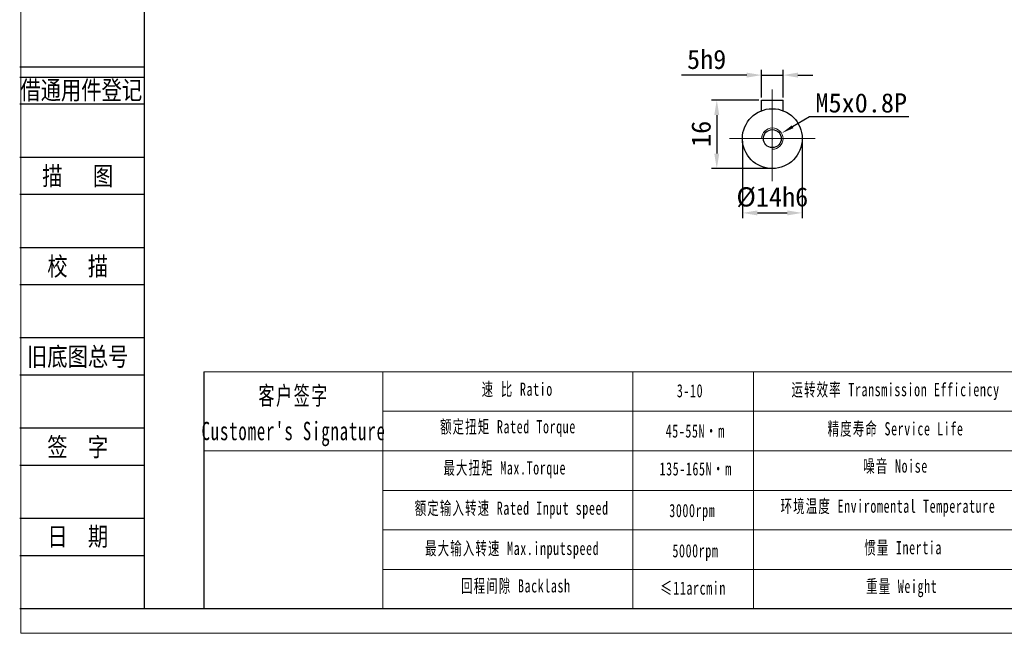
# Model space of a CAD drawing. Header units: millimetres. Extents: x 827 to 1312, y 1024 to 1367.
# Tile 1 of 8: x 827 to 1057, y 1024 to 1168. Entities that reach past the tile are written whole.
import ezdxf
from ezdxf.enums import TextEntityAlignment as Align

# ---------------------------------------------------------------- set-up
doc = ezdxf.new("R2010")
doc.units = ezdxf.units.MM
doc.header["$PDSIZE"] = -5
doc.linetypes.add('ACAD_ISO10W100', pattern=[18, 12, -3, 0, -3])
doc.layers.get('0').update_dxf_attribs({"lineweight": 18})
doc.layers.get('Defpoints').update_dxf_attribs({"lineweight": 18})
for name, color, linetype in [('2细线层', 4, 'Continuous'), ('6文字层', 3, 'Continuous'), ('7标注层', 4, 'Continuous')]:
    doc.layers.add(name, color=color, linetype=linetype)
for name, color, linetype, lineweight in [('SLD-0', 7, 'Continuous', 18), ('中心线层', 7, 'ACAD_ISO10W100', 20), ('图框_外框线', 7, 'Continuous', 18), ('尺寸线层', 3, 'Continuous', 18), ('粗实线', 7, 'Continuous', 50), ('细实线', 7, 'Continuous', 18)]:
    doc.layers.add(name, color=color, linetype=linetype, lineweight=lineweight)
doc.styles.add('宋体', font='txt', dxfattribs={"width": 0.8})
doc.styles.add('工程字', font='txt')
doc.styles.add('标准', font='txt', dxfattribs={"width": 0.667})
doc.dimstyles.new('DIMSTYLE_17', dxfattribs={"dimtxt": 8, "dimasz": 12, "dimexe": 0.18, "dimexo": 0.0625, "dimgap": 0.09, "dimtad": 1, "dimtih": 1, "dimtoh": 1, "dimdec": 3, "dimdsep": 46, "dimtxsty": 'Standard', "dimblk": '_CAXARROW', "dimcen": 0.09, "dimdle": 24, "dimadec": 0, "dimazin": 0, "dimtfac": 0.7, "dimtdec": 3, "dimtofl": 0, "dimtmove": 0, "dimatfit": 3, "dimfxl": 1, "dimtolj": 1, "dimarcsym": 0})
doc.dimstyles.new('ISO-25', dxfattribs={"dimtxt": 4.5, "dimasz": 1, "dimexe": 1.25, "dimexo": 0.625, "dimtad": 1, "dimtxsty": '工程字', "dimcen": 2.5, "dimdle": 2, "dimadec": 0, "dimazin": 0, "dimtfac": 1, "dimtmove": 0, "dimatfit": 3, "dimfxl": 1, "dimarcsym": 0})

# ---------------------------------------------------------------- blocks, each defined once
blk = doc.blocks.new('*X32')
at = {"layer": 'Defpoints', "color": 0}
for p in [(1005.1, 1154.59), (1000.1, 1148.73), (1005.1, 1148.73)]:
    blk.add_point(p, dxfattribs=at)
at = {"layer": '尺寸线层', "color": 0, "linetype": 'ByBlock', "lineweight": -2}
for p, q in [((996.6, 1154.59), (981.37, 1154.59)), ((1000.1, 1149.36), (1000.1, 1155.84)), ((1000.1, 1154.59), (1005.1, 1154.59)), ((1005.1, 1149.36), (1005.1, 1155.84)), ((1008.6, 1154.59), (1012.1, 1154.59))]:
    blk.add_line(p, q, dxfattribs=at)
at = {"layer": '尺寸线层', "color": 0}
for points in [[(996.6, 1154.01), (996.6, 1155.18), (1000.1, 1154.59)], [(1008.6, 1155.18), (1008.6, 1154.01), (1005.1, 1154.59)]]:
    blk.add_solid(points, dxfattribs=at)
at = {"layer": '尺寸线层', "color": 0, "insert": (987.24, 1158.24), "char_height": 4.5, "attachment_point": 5, "style": '工程字'}
blk.add_mtext('\\A1;5h9', dxfattribs=at)
blk = doc.blocks.new('*X33')
at = {"layer": 'Defpoints', "color": 0}
for p in [(1000.1, 1148.73), (989.61, 1132.73), (1002.6, 1132.73)]:
    blk.add_point(p, dxfattribs=at)
at = {"layer": '尺寸线层', "color": 0, "linetype": 'ByBlock', "lineweight": -2}
for p, q in [((999.47, 1148.73), (988.36, 1148.73)), ((989.61, 1145.23), (989.61, 1136.23)), ((1001.97, 1132.73), (988.36, 1132.73))]:
    blk.add_line(p, q, dxfattribs=at)
at = {"layer": '尺寸线层', "color": 0}
for points in [[(990.19, 1145.23), (989.02, 1145.23), (989.61, 1148.73)], [(989.02, 1136.23), (990.19, 1136.23), (989.61, 1132.73)]]:
    blk.add_solid(points, dxfattribs=at)
at = {"layer": '尺寸线层', "color": 0, "insert": (985.96, 1140.84), "char_height": 4.5, "attachment_point": 5, "rotation": 90, "style": '工程字'}
blk.add_mtext('\\A1;16', dxfattribs=at)
blk = doc.blocks.new('*X34')
at = {"layer": 'Defpoints', "color": 0}
for p in [(995.6, 1139.73), (1009.6, 1139.73), (1009.6, 1122.34)]:
    blk.add_point(p, dxfattribs=at)
at = {"layer": '尺寸线层', "color": 0, "linetype": 'ByBlock', "lineweight": -2}
for p, q in [((995.6, 1139.11), (995.6, 1121.09)), ((1009.6, 1139.11), (1009.6, 1121.09)), ((999.1, 1122.34), (1006.1, 1122.34))]:
    blk.add_line(p, q, dxfattribs=at)
at = {"layer": '尺寸线层', "color": 0}
for points in [[(999.1, 1122.92), (999.1, 1121.76), (995.6, 1122.34)], [(1006.1, 1121.76), (1006.1, 1122.92), (1009.6, 1122.34)]]:
    blk.add_solid(points, dxfattribs=at)
at = {"layer": '尺寸线层', "color": 0, "insert": (1002.6, 1125.99), "char_height": 4.5, "attachment_point": 5, "style": '工程字'}
blk.add_mtext('\\A1;%%C14h6', dxfattribs=at)
blk = doc.blocks.new('_CAXARROW')
blk.add_hatch(color=0).paths.add_polyline_path([(0, 0), (-1, 0.125), (-1, -0.125)], flags=0)
blk = doc.blocks.new('*X35')
at = {"layer": 'Defpoints', "color": 0}
for p in [(1004.76, 1140.99), (1000.44, 1138.47)]:
    blk.add_point(p, dxfattribs=at)
at = {"layer": '尺寸线层', "color": 0, "linetype": 'Continuous', "lineweight": -2}
for p, q in [((1011.29, 1144.81), (1007.35, 1142.51)), ((1034.51, 1144.81), (1011.29, 1144.81)), ((1002.51, 1139.73), (1002.69, 1139.73)), ((1002.6, 1139.64), (1002.6, 1139.82))]:
    blk.add_line(p, q, dxfattribs=at)
at = {"layer": '尺寸线层', "color": 0, "lineweight": -2, "xscale": 3, "yscale": 3, "zscale": 3, "rotation": 210.3010392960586}
blk.add_blockref('_CAXARROW', (1004.76, 1140.99), dxfattribs=at)
at = {"layer": '尺寸线层', "color": 0, "insert": (1023.4, 1148.06), "char_height": 4.5, "attachment_point": 5, "style": '工程字'}
blk.add_mtext('\\A1;M5x0.8P', dxfattribs=at)

msp = doc.modelspace()

# ---------------------------------------------------------------- linework, layer by layer
for p, q in [((911.49, 1085.1653), (911.49, 1029.7197)), ((970.0142, 1085.1653), (970.0142, 1029.7197))]:
    msp.add_line(p, q)
at = {"layer": '2细线层'}
for p, q in [((826.5784, 1156.5623), (855.6898, 1156.5623)), ((826.5784, 1154.0753), (855.6898, 1154.0753)), ((826.5784, 1147.858), (855.6898, 1147.858)), ((826.5784, 1135.4234), (855.6898, 1135.4234)), ((826.5784, 1126.7192), (855.6898, 1126.7192)), ((826.5784, 1114.2846), (855.6898, 1114.2846)), ((826.5784, 1105.5803), (855.6898, 1105.5803)), ((826.5784, 1093.1457), (855.6898, 1093.1457)), ((826.5784, 1084.4415), (855.6898, 1084.4415)), ((826.5784, 1072.0069), (855.6898, 1072.0069)), ((826.5784, 1063.3027), (855.6898, 1063.3027)), ((826.5784, 1050.868), (855.6898, 1050.868)), ((826.5784, 1042.1638), (855.6898, 1042.1638)), ((826.5784, 1029.7292), (855.6898, 1029.7292))]:
    msp.add_line(p, q, dxfattribs=at)
at = {"layer": '7标注层', "color": 0}
msp.add_line((869.665, 1085.1653), (869.665, 1029.7292), dxfattribs=at)
at = {"layer": 'SLD-0'}
msp.add_line((998.2123, 1085.1653), (998.2123, 1029.7355), dxfattribs=at)
at = {"layer": '中心线层', "color": 0, "linetype": 'ByBlock'}
for p, q in [((1002.5985, 1129.7313), (1002.5985, 1151.2313)), ((992.5985, 1139.7313), (1012.5985, 1139.7313))]:
    msp.add_line(p, q, dxfattribs=at)
at = {"layer": '图框_外框线'}
for p, q in [((869.665, 1085.1653), (1306.1062, 1085.1653)), ((911.49, 1075.9157), (1156.7789, 1075.9157)), ((869.665, 1066.6662), (1306.1062, 1066.6662)), ((911.49, 1057.4167), (1306.1062, 1057.4167)), ((911.49, 1048.1672), (1306.1062, 1048.1672)), ((911.49, 1038.9176), (1306.1062, 1038.9176))]:
    msp.add_line(p, q, dxfattribs=at)
at = {"layer": '图框_外框线', "color": 3}
msp.add_lwpolyline([(826.8169, 1023.9546), (1311.8807, 1023.9546), (1311.8807, 1366.964), (826.8169, 1366.964)], close=True, dxfattribs=at)
at = {"layer": '图框_外框线', "color": 3, "lineweight": 25}
msp.add_lwpolyline([(855.6898, 1029.7292), (1306.1062, 1029.7292), (1306.1062, 1361.1895), (855.6898, 1361.1895)], close=True, dxfattribs=at)
at = {"layer": '粗实线', "color": 0, "lineweight": 30}
for p, q in [((1000.0985, 1146.2697), (1000.0985, 1148.7313)), ((1000.0985, 1148.7313), (1005.0985, 1148.7313)), ((1005.0985, 1146.3307), (1005.0985, 1148.7313))]:
    msp.add_line(p, q, dxfattribs=at)
for radius in [7, 2.1]:
    msp.add_circle((1002.5985, 1139.7313), radius, dxfattribs=at)
at = {"layer": '细实线', "color": 0, "linetype": 'ByBlock'}
msp.add_arc((1002.5985, 1139.7313), 2.5, 270, 180, dxfattribs=at)

# ---------------------------------------------------------------- texts
at = {"layer": '6文字层', "color": 3, "style": '宋体', "width": 0.8}
for s, p in [('借通用件登记', (840.9762, 1151.1315)), ('描   图', (840.1465, 1131.0713)), ('校  描', (840.1465, 1109.9325)), ('旧底图总号', (840.1465, 1088.7936)), ('签  字', (840.1465, 1067.6548)), ('日  期', (840.1543, 1046.64))]:
    msp.add_text(s, height=4.35211, dxfattribs=at).set_placement(p, align=Align.MIDDLE)
at = {"layer": 'SLD-0', "color": 1, "attachment_point": 2, "line_spacing_factor": 1.15057, "style": '标准'}
for s, insert, char_height, width in [("\\T1.1;客户签字\\PCustomer's Signature", (890.6495, 1081.7429), 4.316447, 53.697045), ('\\T1.1;速 比 Ratio', (942.945, 1082.6219), 3.083176, 25.192359), ('\\T1.1;\\pxqc;3-10', (983.3516, 1082.2663), 3.083176, 13.109022), ('\\T1.1;运转效率 Transmission Efficiency', (1031.4215, 1082.5272), 3.083176, 52.394122), ('\\T1.1;额定扭矩 Rated Torque', (940.7778, 1073.8509), 3.083176, 54.740952), ('\\T1.1;精度寿命 Service Life', (1031.4215, 1073.3641), 3.083176, 41.125662), ('{\\T1.1;45-55N·m}', (984.5744, 1072.8398), 3.083176, 25.536793), ('\\T1.1;最大扭矩 Max.Torque', (940.0193, 1064.2137), 3.083176, 36.393835), ('{\\T1.1;135-165N·m}', (984.6838, 1063.9836), 3.083176, 30.663593), ('\\T1.1;噪音 Noise', (1031.4215, 1064.6426), 3.083176, 27.205795), ('\\T1.1;额定输入转速 Rated Input speed', (941.6447, 1054.793), 3.083176, 48.385358), ('{\\T1.1;环境温度 Enviromental Temperature}', (1029.654, 1055.2587), 3.083176, 66.460811), ('\\T1.1;3000rpm', (983.8848, 1054.2322), 3.083176, 21.244336), ('\\T1.1;最大输入转速 Max.inputspeed ', (941.753, 1045.3723), 3.083176, 48.664879), ('\\T1.1;惯量 Inertia', (1033.1892, 1045.5437), 3.083176, 27.854192), ('\\T1.1;5000rpm', (984.6207, 1044.8179), 3.083176, 67.416146), ('\\T1.1;回程间隙 Backlash', (942.6199, 1036.6014), 3.083176, 39.459561), ('\\T1.1;≤11arcmin ', (984.0569, 1036.0906), 3.083176, 23.717285), ('\\T1.1;重量 Weight', (1032.8577, 1036.491), 3.083176, 23.974179)]:
    msp.add_mtext(s, dxfattribs=dict(at, insert=insert, char_height=char_height, width=width))

# ---------------------------------------------------------------- dimensions: what is measured, and where the dimension line sits
at = {"layer": '尺寸线层', "linetype": 'ByBlock'}
for base, p1, p2, text, picture, middle in [((1005.0985, 1154.5924), (1000.0985, 1148.7313), (1005.0985, 1148.7313), '<>h9', '*X32', (987.2363, 1154.5924)), ((1009.5985, 1122.3389), (995.5985, 1139.7313), (1009.5985, 1139.7313), '%%C<>h6', '*X34', (1002.5985, 1122.3389))]:
    dim = msp.add_linear_dim(base=base, p1=p1, p2=p2, text=text, dimstyle='ISO-25', override={"dimasz": 3.5, "dimgap": 1.4, "dimsah": 1, "dimdle": 7, "dimtolj": 1}, dxfattribs=at)
    dim.commit()
    dim.dimension.update_dxf_attribs({"geometry": picture, "text_midpoint": middle, "dimtype": 160})
at = {"layer": '尺寸线层', "linetype": 'Continuous'}
dim = msp.add_diameter_dim_2p(p1=(1000.4401, 1138.47), p2=(1004.757, 1140.9927), text='M5x0.8P', dimstyle='DIMSTYLE_17', override={"dimtxt": 4.5, "dimasz": 3, "dimgap": 1, "dimpost": '%%C<>', "dimtxsty": '工程字', "dimsah": 1, "dimdle": 6}, dxfattribs=at)
dim.commit()
dim.dimension.update_dxf_attribs({"geometry": '*X35', "text_midpoint": (1023.4025, 1144.8108), "dimtype": 163})
at = {"layer": '尺寸线层', "linetype": 'ByBlock'}
dim = msp.add_linear_dim(base=(989.606, 1132.7313), p1=(1000.0985, 1148.7313), p2=(1002.5985, 1132.7313), angle=90, dimstyle='ISO-25', override={"dimasz": 3.5, "dimgap": 1.4, "dimsah": 1, "dimdle": 7, "dimtolj": 1, "dimtzin": 8}, dxfattribs=at)
dim.commit()
dim.dimension.update_dxf_attribs({"geometry": '*X33', "text_midpoint": (989.606, 1140.8434), "dimtype": 160})

doc.saveas('drawing.dxf')
